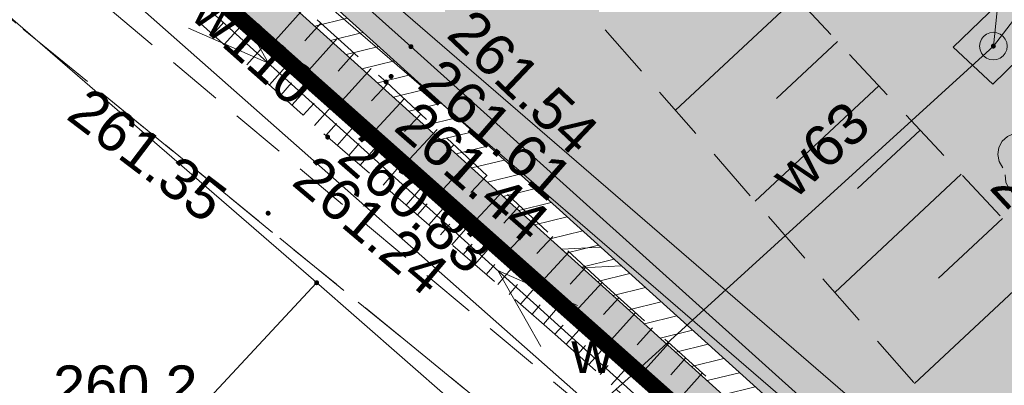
# Model space of a CAD drawing. Header units: metres. Extents: x 7427040 to 7427559, y 5541084 to 5541580.
# Tile 8 of 97: x 7427249.98 to 7427267.83, y 5541290.87 to 5541297.5. Entities that reach past the tile are written whole.
import ezdxf
from ezdxf.enums import TextEntityAlignment as Align

# ---------------------------------------------------------------- set-up
doc = ezdxf.new("R2010")
doc.units = ezdxf.units.M
doc.header["$MEASUREMENT"] = 0
for name, pattern in [('DASHED2', [0.375, 0.25, -0.125]), ('PRZER1-1', [1, 0.5, -0.5]), ('PRZER2-1', [1.5, 1, -0.5]), ('PRZER3-1', [2, 1.5, -0.5]), ('PRZER3-2', [2.5, 1.5, -1])]:
    doc.linetypes.add(name, pattern=pattern)
doc.layers.get('0').update_dxf_attribs({"color": 4})
doc.layers.get('Defpoints').update_dxf_attribs({"lineweight": 0})
for name, color, linetype, lineweight in [('A_granica terenu do wniosku o ULICP', 151, 'DASHED2', 40), ('A_mur oporowy', 2, 'Continuous', 13), ('A_WYMIAROWANIE', 255, 'Continuous', 0), ('E_gn_typ', 1, 'Continuous', 30), ('GESDZI', 7, 'Continuous', 13), ('GESJOB', 7, 'Continuous', 30), ('GESUZY', 96, 'Continuous', 13), ('GSLDSO', 7, 'Continuous', 13), ('GSLKOG', 7, 'Continuous', 30), ('GSPRDL', 96, 'Continuous', 13), ('GSPWPS', 7, 'Continuous', 13), ('GSPWPS_O', 7, 'Continuous', 13), ('GSSKOA', 7, 'Continuous', 13), ('GSSKOD', 7, 'Continuous', 13), ('GSSZSN', 7, 'Continuous', 13), ('GULEPR', 1, 'Continuous', 13), ('GULTPR', 30, 'Continuous', 13), ('GULWPR', 5, 'Continuous', 13), ('GULWPR_O', 5, 'Continuous', 13), ('GUPIWZ', 7, 'Continuous', 13), ('GUPPRZ', 7, 'Continuous', 13), ('GUPPRZ_O', 7, 'Continuous', 13), ('GUPWZA_O', 5, 'Continuous', 13), ('GUSIKP', 7, 'Continuous', 13)]:
    doc.layers.add(name, color=color, linetype=linetype, lineweight=lineweight)
doc.layers.add('A_tereny zielone', color=73, linetype='Continuous', lineweight=13, transparency=0.7)
doc.styles.add('Arial', font='arial.ttf')
doc.styles.add('century gothic', font='GOTHIC.TTF')
doc.styles.add('GN_atrybuty', font='simplex.shx', dxfattribs={"width": 0.8})
doc.dimstyles.new('DUO PZT', dxfattribs={"dimtxt": 0.6, "dimasz": 0.4, "dimexe": 0.4, "dimexo": 0.0625, "dimgap": 0, "dimtad": 0, "dimzin": 1, "dimdsep": 46, "dimtxsty": 'century gothic', "dimblk": 'ARCHTICK', "dimcen": 0.09, "dimclrd": 256, "dimclre": 256, "dimclrt": 7, "dimazin": 0, "dimtfac": 1, "dimtmove": 0, "dimatfit": 3, "dimldrblk": 'ARCHTICK', "dimfxl": 0, "dimtolj": 1, "dimtzin": 1, "dimlwd": 13, "dimarcsym": 0})

# ---------------------------------------------------------------- blocks, each defined once
blk = doc.blocks.new('D_GUPIWZ1_1')
at = {"color": 0, "lineweight": -2, "flags": 128}
blk.add_lwpolyline([(0, 0.25), (0.064705, 0.241481), (0.125, 0.216506), (0.176777, 0.176777), (0.216506, 0.125), (0.241481, 0.064705), (0.25, 0), (0.241481, -0.064705), (0.216506, -0.125), (0.176777, -0.176777), (0.125, -0.216506), (0.064705, -0.241481), (0, -0.25), (-0.064705, -0.241481), (-0.125, -0.216506), (-0.176777, -0.176777), (-0.216506, -0.125), (-0.241481, -0.064705), (-0.25, 0), (-0.241481, 0.064705), (-0.216506, 0.125), (-0.176777, 0.176777), (-0.125, 0.216506), (-0.064705, 0.241481), (0, 0.25)], close=True, dxfattribs=at)
blk = doc.blocks.new('D_GSPRDL1')
at = {"lineweight": -2, "extrusion": (0, 0, -1)}
blk.add_hatch(color=0, dxfattribs=at).paths.add_polyline_path([(0, -0.045), (-0.013906, -0.042798), (-0.02645, -0.036406), (-0.036406, -0.02645), (-0.042798, -0.013906), (-0.045, 0), (-0.042798, 0.013906), (-0.036406, 0.02645), (-0.02645, 0.036406), (-0.013906, 0.042798), (0, 0.045), (0.013906, 0.042798), (0.02645, 0.036406), (0.036406, 0.02645), (0.042798, 0.013906), (0.045, 0), (0.042798, -0.013906), (0.036406, -0.02645), (0.02645, -0.036406), (0.013906, -0.042798)])
at = {"color": 0, "lineweight": -2, "flags": 128}
for points in [[(-0.324277, 0.563333), (-0.240553, 0.662679), (-0.127956, 0.727494), (0, 0.75), (0.127956, 0.727494), (0.240553, 0.662679), (0.324277, 0.563333)], [(-0.635969, -0.134326), (-0.70458, -0.024001), (-0.731429, 0.103115), (-0.713292, 0.231763), (-0.652348, 0.346501), (-0.55591, 0.433559), (-0.435555, 0.482485)], [(0.435555, 0.482485), (0.55591, 0.433559), (0.652348, 0.346501), (0.713292, 0.231763), (0.731429, 0.103115), (0.70458, -0.024001), (0.635969, -0.134326)], [(-0.068773, -0.646351), (-0.194901, -0.677512), (-0.324092, -0.663766), (-0.440839, -0.606763), (-0.531129, -0.513345), (-0.584125, -0.394725), (-0.593465, -0.265141)], [(0.593465, -0.265141), (0.584125, -0.394725), (0.531129, -0.513345), (0.440839, -0.606763), (0.324092, -0.663766), (0.194901, -0.677512), (0.068773, -0.646351)]]:
    blk.add_lwpolyline(points, dxfattribs=at)
blk = doc.blocks.new('D_GUPPRZ1')
at = {"lineweight": -2, "extrusion": (0, 0, -1)}
blk.add_hatch(color=0, dxfattribs=at).paths.add_polyline_path([(0, -0.045), (-0.011647, -0.043467), (-0.0225, -0.038971), (-0.03182, -0.03182), (-0.038971, -0.0225), (-0.043467, -0.011647), (-0.045, 0), (-0.043467, 0.011647), (-0.038971, 0.0225), (-0.03182, 0.03182), (-0.0225, 0.038971), (-0.011647, 0.043467), (0, 0.045), (0.011647, 0.043467), (0.0225, 0.038971), (0.03182, 0.03182), (0.038971, 0.0225), (0.043467, 0.011647), (0.045, 0), (0.043467, -0.011647), (0.038971, -0.0225), (0.03182, -0.03182), (0.0225, -0.038971), (0.011647, -0.043467)])
blk = doc.blocks.new('D_GSPWPS1')
at = {"lineweight": -2, "extrusion": (0, 0, -1)}
blk.add_hatch(color=0, dxfattribs=at).paths.add_polyline_path([(0, -0.045), (-0.011647, -0.043467), (-0.0225, -0.038971), (-0.03182, -0.03182), (-0.038971, -0.0225), (-0.043467, -0.011647), (-0.045, 0), (-0.043467, 0.011647), (-0.038971, 0.0225), (-0.03182, 0.03182), (-0.0225, 0.038971), (-0.011647, 0.043467), (0, 0.045), (0.011647, 0.043467), (0.0225, 0.038971), (0.03182, 0.03182), (0.038971, 0.0225), (0.043467, 0.011647), (0.045, 0), (0.043467, -0.011647), (0.038971, -0.0225), (0.03182, -0.03182), (0.0225, -0.038971), (0.011647, -0.043467)])
blk = doc.blocks.new('D_ODTN_1')
at = {"color": 0, "lineweight": -2, "flags": 128}
for points in [[(-0.5, -0.25), (0, 0.25)], [(0, -0.25), (0.5, 0.25)]]:
    blk.add_lwpolyline(points, dxfattribs=at)
blk = doc.blocks.new('D_KOLO')
at = {"lineweight": -2, "extrusion": (0, 0, -1)}
blk.add_hatch(color=0, dxfattribs=at).paths.add_polyline_path([(0, -0.175), (-0.045293, -0.169037), (-0.0875, -0.151554), (-0.123744, -0.123744), (-0.151554, -0.0875), (-0.169037, -0.045293), (-0.175, 0), (-0.169037, 0.045293), (-0.151554, 0.0875), (-0.123744, 0.123744), (-0.0875, 0.151554), (-0.045293, 0.169037), (0, 0.175), (0.045293, 0.169037), (0.0875, 0.151554), (0.123744, 0.123744), (0.151554, 0.0875), (0.169037, 0.045293), (0.175, 0), (0.169037, -0.045293), (0.151554, -0.0875), (0.123744, -0.123744), (0.0875, -0.151554), (0.045293, -0.169037)])
blk = doc.blocks.new('D_SUEP1')
at = {"color": 0, "lineweight": -2, "flags": 128}
blk.add_lwpolyline([(-0.75, -0.5), (0.75, 0), (-0.75, 0.5)], dxfattribs=at)
blk = doc.blocks.new('SIT-G1 BOISKO')
at = {"layer": 'GESDZI', "color": 252, "linetype": 'Continuous', "lineweight": 13, "flags": 128}
for points in [[(7427365.33, 5541270.24), (7427360.53, 5541265.49), (7427345.01, 5541249.37), (7427332.02, 5541235.75), (7427327.9, 5541231.44), (7427324.78, 5541228.21), (7427320.15, 5541236.27), (7427305.53, 5541250.41), (7427281.57, 5541272.99), (7427247.55, 5541303.23), (7427241.97, 5541307.49), (7427230.33, 5541315.24)], [(7427230.33, 5541315.24), (7427241.97, 5541307.49), (7427247.55, 5541303.23), (7427281.57, 5541272.99), (7427305.53, 5541250.41), (7427320.15, 5541236.27), (7427324.78, 5541228.21), (7427319.61, 5541221.9), (7427311.88, 5541231.94), (7427301.75, 5541241.17), (7427284.57, 5541256.88), (7427256.27, 5541282.47), (7427240.42, 5541296.03), (7427236.08, 5541299.6), (7427224.16, 5541309.39)]]:
    blk.add_lwpolyline(points, dxfattribs=at)
at = {"layer": 'GESJOB', "color": 252, "linetype": 'PRZER3-2', "lineweight": 13}
for points in [[(7427149.017, 5541397.869), (7427149.6, 5541397.01), (7427166.31, 5541376.18), (7427167.99, 5541374.1), (7427172.66, 5541368.39), (7427196.99, 5541343.41), (7427210.43, 5541329.61), (7427230.33, 5541315.24), (7427241.97, 5541307.49), (7427247.55, 5541303.23), (7427281.57, 5541272.99), (7427305.53, 5541250.41), (7427320.15, 5541236.27), (7427324.78, 5541228.21), (7427335.43, 5541208.11), (7427343.296, 5541192.599)], [(7427343.296, 5541192.599), (7427335.43, 5541208.11), (7427324.78, 5541228.21), (7427320.15, 5541236.27), (7427305.53, 5541250.41), (7427281.57, 5541272.99), (7427247.55, 5541303.23), (7427241.97, 5541307.49), (7427230.33, 5541315.24), (7427210.43, 5541329.61), (7427196.99, 5541343.41), (7427172.66, 5541368.39), (7427167.99, 5541374.1), (7427166.31, 5541376.18), (7427149.6, 5541397.01), (7427149.017, 5541397.869)]]:
    blk.add_lwpolyline(points, dxfattribs=at)
at = {"layer": 'GESUZY', "color": 96, "linetype": 'PRZER1-1', "lineweight": 13}
blk.add_lwpolyline([(7427172.66, 5541368.39), (7427206.1, 5541403.07), (7427222.77, 5541419.91), (7427244.15, 5541442.18), (7427252.46, 5541450.31), (7427254.41, 5541453.57), (7427259.22, 5541448.94), (7427268.91, 5541439.64), (7427284.23, 5541424.73), (7427296.48, 5541413.08), (7427315.34, 5541394.75), (7427334.14, 5541376.5), (7427348.33, 5541362.8), (7427354.64, 5541356.58), (7427273.39, 5541280.26), (7427247.55, 5541303.23), (7427241.97, 5541307.49), (7427230.33, 5541315.24), (7427210.43, 5541329.61), (7427196.99, 5541343.41), (7427172.66, 5541368.39)], close=True, dxfattribs=at)
blk.add_lwpolyline([(7427230.33, 5541315.24), (7427241.97, 5541307.49), (7427247.55, 5541303.23), (7427273.39, 5541280.26), (7427281.57, 5541272.99), (7427305.53, 5541250.41), (7427320.15, 5541236.27), (7427324.78, 5541228.21), (7427319.61, 5541221.9), (7427311.88, 5541231.94), (7427301.75, 5541241.17), (7427297.26, 5541245.27), (7427284.57, 5541256.88), (7427256.27, 5541282.47), (7427240.42, 5541296.03), (7427236.08, 5541299.6), (7427224.16, 5541309.39)], dxfattribs=at)
at = {"layer": 'GSLDSO', "color": 252, "linetype": 'Continuous', "lineweight": 13, "flags": 128}
for points in [[(7427314.467, 5541245.186), (7427306.537, 5541252.286), (7427298.936, 5541259.137), (7427296.706, 5541261.087), (7427283.766, 5541272.657), (7427272.306, 5541282.717), (7427256.878, 5541296.656), (7427244.535, 5541307.798), (7427240.116, 5541311.597), (7427230.318, 5541320.515), (7427219.057, 5541330.746), (7427200.876, 5541346.967)], [(7427314.133, 5541244.814), (7427306.203, 5541251.914), (7427298.604, 5541258.763), (7427296.374, 5541260.713), (7427283.434, 5541272.283), (7427271.974, 5541282.343), (7427256.542, 5541296.284), (7427244.205, 5541307.422), (7427239.784, 5541311.223), (7427229.982, 5541320.145), (7427218.723, 5541330.374), (7427200.544, 5541346.593)]]:
    blk.add_lwpolyline(points, dxfattribs=at)
at = {"layer": 'GSLKOG', "color": 252, "linetype": 'Continuous', "lineweight": 13, "flags": 128}
blk.add_lwpolyline([(7427180.22, 5541365.25), (7427182.35, 5541363.35), (7427192.59, 5541354.04), (7427194.13, 5541352.7), (7427200.71, 5541346.78), (7427202.8, 5541345.7), (7427219.27, 5541330.95), (7427230.49, 5541320.85), (7427244.83, 5541307.96), (7427257.07, 5541297.01), (7427266.44, 5541288.58)], dxfattribs=at)
at = {"layer": 'GSSKOA', "color": 252, "linetype": 'PRZER3-1', "lineweight": 13}
blk.add_lwpolyline([(7427228.08, 5541314.4), (7427243.84, 5541302.38), (7427262.7, 5541287.01), (7427277.46, 5541274.11), (7427285.25, 5541267.16), (7427295.94, 5541257.65), (7427310.31, 5541244.33), (7427319.36, 5541234.38), (7427324.06, 5541228.57)], dxfattribs=at)
at = {"layer": 'GSSKOD', "color": 252, "linetype": 'PRZER2-1', "lineweight": 13}
blk.add_lwpolyline([(7427214.8, 5541324.94, -0.890724), (7427229.29, 5541316.12), (7427244.72, 5541303.47), (7427263.56, 5541287.66), (7427278.27, 5541274.66), (7427285.85, 5541267.69), (7427296.35, 5541258), (7427310.66, 5541244.68), (7427310.31, 5541244.33), (7427295.94, 5541257.65), (7427285.25, 5541267.16), (7427277.46, 5541274.11), (7427262.7, 5541287.01), (7427243.84, 5541302.38), (7427228.08, 5541314.4), (7427214.8, 5541324.94)], format="xyb", close=True, dxfattribs=at)
at = {"layer": 'GSSZSN', "color": 252, "linetype": 'PRZER2-1', "lineweight": 13}
for points in [[(7427269.8, 5541291.75), (7427259.11, 5541303.2), (7427250.43, 5541311.1), (7427244.41, 5541316.74), (7427240.8, 5541320.12), (7427236.86, 5541323.17), (7427228.74, 5541329.45), (7427222.52, 5541334.53), (7427206.64, 5541347.44), (7427208.22, 5541352.28), (7427193.65, 5541366.92), (7427191.58, 5541366.66), (7427205.99, 5541352.83), (7427206.63, 5541352.07), (7427204.25, 5541347.05), (7427215.61, 5541338.02), (7427226.76, 5541328.3), (7427239.29, 5541317.74), (7427255.65, 5541302.96), (7427267.49, 5541289.43), (7427269.8, 5541291.75)], [(7427244.21, 5541307.52), (7427256.62, 5541296.37), (7427260.56, 5541292.71), (7427270.54, 5541283.73), (7427269.96, 5541283.23), (7427260, 5541292.1), (7427255.88, 5541295.87), (7427243.7, 5541306.92), (7427244.21, 5541307.52)], [(7427243.7, 5541306.92), (7427243.19, 5541306.43), (7427255.56, 5541295.37), (7427259.68, 5541291.8), (7427269.64, 5541282.82), (7427269.96, 5541283.23), (7427260, 5541292.1), (7427255.88, 5541295.87), (7427243.7, 5541306.92)]]:
    blk.add_lwpolyline(points, close=True, dxfattribs=at)
at = {"layer": 'GSSZSN', "color": 252, "linetype": 'Continuous', "lineweight": 13, "flags": 128}
for points in [[(7427264.054, 5541297.904), (7427261.864, 5541295.859)], [(7427253.274, 5541297.414), (7427253.679, 5541297.867)], [(7427255.131, 5541297.708), (7427254.558, 5541297.07)], [(7427253.478, 5541297.231), (7427253.68, 5541297.457)], [(7427253.683, 5541297.048), (7427254.086, 5541297.498)], [(7427255.435, 5541297.435), (7427255.147, 5541297.115)], [(7427255.738, 5541297.162), (7427255.162, 5541296.521)], [(7427253.888, 5541296.865), (7427254.089, 5541297.089)], [(7427254.093, 5541296.682), (7427254.493, 5541297.129)], [(7427264.803, 5541297.102), (7427263.695, 5541296.068)], [(7427256.042, 5541296.889), (7427255.753, 5541296.568)], [(7427254.298, 5541296.498), (7427254.497, 5541296.721)], [(7427254.503, 5541296.315), (7427254.9, 5541296.759)], [(7427256.346, 5541296.617), (7427255.767, 5541295.973)], [(7427254.708, 5541296.132), (7427254.906, 5541296.353)], [(7427254.913, 5541295.949), (7427255.307, 5541296.39)], [(7427256.649, 5541296.343), (7427256.353, 5541296.025)], [(7427265.552, 5541296.3), (7427263.31, 5541294.207)], [(7427255.118, 5541295.766), (7427255.314, 5541295.985)], [(7427255.322, 5541295.582), (7427255.714, 5541296.02)], [(7427256.948, 5541296.065), (7427256.359, 5541295.432)], [(7427257.247, 5541295.788), (7427256.954, 5541295.472)], [(7427255.527, 5541295.399), (7427255.722, 5541295.617)], [(7427255.735, 5541295.219), (7427256.114, 5541295.656)], [(7427257.546, 5541295.51), (7427256.961, 5541294.88)], [(7427266.3, 5541295.498), (7427265.166, 5541294.44)], [(7427255.942, 5541295.039), (7427256.129, 5541295.255)], [(7427256.15, 5541294.859), (7427256.519, 5541295.285)], [(7427257.845, 5541295.232), (7427257.554, 5541294.918)], [(7427256.358, 5541294.679), (7427256.54, 5541294.889)], [(7427256.565, 5541294.499), (7427256.925, 5541294.914)], [(7427258.144, 5541294.954), (7427257.564, 5541294.329)], [(7427258.443, 5541294.676), (7427258.154, 5541294.365)], [(7427267.049, 5541294.696), (7427264.755, 5541292.555)], [(7427256.773, 5541294.319), (7427256.951, 5541294.523)], [(7427256.981, 5541294.139), (7427257.331, 5541294.543)], [(7427258.742, 5541294.398), (7427258.166, 5541293.778)], [(7427257.189, 5541293.959), (7427257.361, 5541294.158)], [(7427257.396, 5541293.779), (7427257.736, 5541294.171)], [(7427259.041, 5541294.121), (7427258.754, 5541293.812)], [(7427257.604, 5541293.599), (7427257.772, 5541293.792)], [(7427257.812, 5541293.419), (7427258.142, 5541293.8)], [(7427259.341, 5541293.843), (7427258.768, 5541293.227)], [(7427267.798, 5541293.895), (7427266.638, 5541292.812)], [(7427258.019, 5541293.239), (7427258.182, 5541293.427)], [(7427258.227, 5541293.059), (7427258.548, 5541293.429)], [(7427259.64, 5541293.565), (7427259.355, 5541293.258)], [(7427259.939, 5541293.287), (7427259.371, 5541292.676)], [(7427258.435, 5541292.879), (7427258.593, 5541293.061)], [(7427258.643, 5541292.699), (7427258.953, 5541293.058)], [(7427268.546, 5541293.093), (7427266.201, 5541290.903)], [(7427260.238, 5541293.009), (7427259.955, 5541292.705)], [(7427258.85, 5541292.519), (7427259.003, 5541292.696)], [(7427260.537, 5541292.731), (7427259.973, 5541292.125)], [(7427259.058, 5541292.339), (7427259.359, 5541292.686)], [(7427260.84, 5541292.458), (7427260.564, 5541292.151)], [(7427259.266, 5541292.159), (7427259.414, 5541292.33)], [(7427259.473, 5541291.979), (7427259.765, 5541292.315)], [(7427261.143, 5541292.185), (7427260.592, 5541291.573)], [(7427259.681, 5541291.799), (7427259.828, 5541291.961)], [(7427259.885, 5541291.615), (7427260.179, 5541291.941)], [(7427261.447, 5541291.912), (7427261.172, 5541291.606)], [(7427261.75, 5541291.639), (7427261.202, 5541291.03)], [(7427260.089, 5541291.431), (7427260.237, 5541291.594)], [(7427260.293, 5541291.247), (7427260.589, 5541291.575)], [(7427262.054, 5541291.366), (7427261.78, 5541291.062)], [(7427260.498, 5541291.063), (7427260.646, 5541291.228)], [(7427260.702, 5541290.879), (7427261, 5541291.21)], [(7427262.357, 5541291.093), (7427261.812, 5541290.487)]]:
    blk.add_lwpolyline(points, dxfattribs=at)
at = {"layer": 'GULEPR', "color": 1, "linetype": 'Continuous', "lineweight": 13, "flags": 128}
blk.add_lwpolyline([(7427167.465, 5541376.615), (7427192.37, 5541352.47), (7427218.7, 5541328.9), (7427242.8, 5541307.27), (7427270.33, 5541282.39), (7427295.76, 5541259.11), (7427296.495, 5541258.46)], dxfattribs=at)
at = {"layer": 'GULTPR', "color": 30, "linetype": 'Continuous', "lineweight": 13, "flags": 128}
blk.add_lwpolyline([(7427147.925, 5541396.714), (7427160.79, 5541380.08), (7427172.77, 5541365.73), (7427189.7, 5541344.59), (7427199.87, 5541334.94), (7427213.89, 5541323.55), (7427227.66, 5541313.41), (7427237.41, 5541307.29), (7427244.89, 5541301.8), (7427255.3, 5541292.78), (7427280.97, 5541270.3), (7427294.36, 5541257.17), (7427307.47, 5541246.36), (7427319.95, 5541234.27), (7427324.38, 5541225.76), (7427330.33, 5541215.04), (7427332.71, 5541211.01), (7427342.288, 5541191.518)], dxfattribs=at)
at = {"layer": 'GULWPR', "color": 5, "linetype": 'Continuous', "lineweight": 13, "flags": 128}
for points in [[(7427262.33, 5541288.74), (7427251.79, 5541298.05), (7427241.85, 5541305.96), (7427227.24, 5541317.81), (7427216.64, 5541326.49), (7427199.58, 5541341.84), (7427190.52, 5541350.49), (7427183.1, 5541357.58), (7427178.84, 5541360.69), (7427176.86, 5541362.44), (7427171.63, 5541368.56), (7427170.62, 5541370.21), (7427169.94, 5541372.96), (7427168.58, 5541379.03), (7427173.96, 5541393.42), (7427180.85, 5541411.07), (7427181.27, 5541412.2), (7427184.67, 5541415.98), (7427185.48, 5541416.11)], [(7427214.241, 5541289.419), (7427218.173, 5541293.198), (7427224.562, 5541299.348), (7427237.309, 5541311.72), (7427241.509, 5541310.954), (7427286.242, 5541272.332), (7427300.075, 5541260.282), (7427319.751, 5541253.298), (7427326.827, 5541250.899), (7427330.191, 5541249.778), (7427333.326, 5541248.65), (7427348.88, 5541243.944), (7427373.553, 5541269.8), (7427376.071, 5541271.443), (7427397.668, 5541272.639), (7427419.077, 5541273.829)], [(7427214.826, 5541288.872), (7427218.727, 5541292.622), (7427225.118, 5541298.772), (7427237.571, 5541310.86), (7427241.151, 5541310.206), (7427285.718, 5541271.728), (7427299.665, 5541259.578), (7427319.489, 5541252.542), (7427326.573, 5541250.141), (7427329.929, 5541249.022), (7427333.074, 5541247.89), (7427349.12, 5541243.036), (7427374.067, 5541269.18), (7427376.329, 5541270.657), (7427397.712, 5541271.841), (7427418.289, 5541272.984)], [(7427260.4, 5541290.45), (7427261.17, 5541291.14), (7427267.63, 5541297.02), (7427269.62, 5541299.61), (7427282.97, 5541287.32), (7427299.83, 5541272.1), (7427313.58, 5541259.63), (7427342.31, 5541262.06), (7427360.24, 5541280.37), (7427372.08, 5541292.29)]]:
    blk.add_lwpolyline(points, dxfattribs=at)
at = {"layer": 'GUPPRZ_O', "color": 5, "linetype": 'Continuous', "lineweight": 13, "flags": 128}
blk.add_lwpolyline([(7427267.63, 5541297.02), (7427268.04, 5541300.952), (7427271.12, 5541300.952)], dxfattribs=at)
at = {"layer": 'GUPPRZ_O', "color": 30, "linetype": 'Continuous', "lineweight": 13, "flags": 128}
blk.add_lwpolyline([(7427255.36, 5541292.73), (7427253.1, 5541290.307), (7427250.58, 5541290.307)], dxfattribs=at)
at = {"layer": 'GUSIKP', "color": 5, "linetype": 'Continuous', "lineweight": 13, "flags": 128}
blk.add_lwpolyline([(7427267.62, 5541296.33), (7427266.9, 5541297), (7427267.87, 5541297.94), (7427268.56, 5541297.24), (7427267.62, 5541296.33)], close=True, dxfattribs=at)
at = {"layer": 'GSLDSO', "color": 7, "linetype": 'Continuous', "lineweight": 13, "rotation": 137.9042418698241}
blk.add_blockref('D_ODTN_1', (7427260.344, 5541293.187), dxfattribs=at)
blk.add_blockref('D_ODTN_1', (7427260.344, 5541293.187), dxfattribs=at)
at = {"layer": 'GSLKOG', "color": 7, "linetype": 'Continuous', "lineweight": 13, "rotation": 318.0229241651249}
blk.add_blockref('D_KOLO', (7427261.755, 5541292.795), dxfattribs=at)
blk.add_blockref('D_KOLO', (7427261.755, 5541292.795), dxfattribs=at)
at = {"layer": 'GSPRDL', "color": 96, "linetype": 'Continuous', "lineweight": 13}
blk.add_blockref('D_GSPRDL1', (7427268.44, 5541294.95), dxfattribs=at)
at = {"layer": 'GSPWPS', "color": 7, "linetype": 'Continuous', "lineweight": 13}
for p in [(7427257.07, 5541297.01), (7427256.71, 5541296.47), (7427256.62, 5541296.37), (7427255.88, 5541295.87), (7427255.56, 5541295.37), (7427254.48, 5541293.99)]:
    blk.add_blockref('D_GSPWPS1', p, dxfattribs=at)
at = {"layer": 'GULEPR', "color": 1, "linetype": 'Continuous', "lineweight": 13}
for p, rotation in [((7427253.929, 5541297.213), 317.8945739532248), ((7427259.201, 5541292.447), 137.8945739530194)]:
    blk.add_blockref('D_SUEP1', p, dxfattribs=dict(at, rotation=rotation))
at = {"layer": 'GUPIWZ', "color": 7, "linetype": 'Continuous', "lineweight": 13}
blk.add_blockref('D_GUPIWZ1_1', (7427267.63, 5541297.02), dxfattribs=at)
at = {"layer": 'GUPPRZ', "color": 5, "linetype": 'Continuous', "lineweight": 13}
blk.add_blockref('D_GUPPRZ1', (7427267.63, 5541297.02), dxfattribs=at)
at = {"layer": 'GUPPRZ', "color": 30, "linetype": 'Continuous', "lineweight": 13}
blk.add_blockref('D_GUPPRZ1', (7427255.36, 5541292.73), dxfattribs=at)
at = {"layer": 'GSPWPS_O', "color": 252, "linetype": 'Continuous', "lineweight": 13, "style": 'Arial'}
for s, rotation, p in [('261.54', 316.5, (7427257.69, 5541297.202)), ('261.61', 318.9079, (7427257.157, 5541296.287)), ('261.35', 322.7641, (7427250.793, 5541295.719)), ('261.44', 318.9079, (7427256.73, 5541295.514)), ('260.83', 318.9079, (7427255.697, 5541294.951)), ('261.24', 319.7792, (7427254.881, 5541294.523)), ('263.09', 313.034, (7427267.536, 5541294.443))]:
    blk.add_text(s, height=0.75, rotation=rotation, dxfattribs=at).set_placement(p)
at = {"layer": 'GULWPR_O', "color": 5, "linetype": 'Continuous', "lineweight": 13, "style": 'Arial'}
for s, rotation, p in [('w110', 318.4107, (7427253.04, 5541297.55)), ('w63', 42.3088, (7427264.03, 5541294.23))]:
    blk.add_text(s, height=0.75, rotation=rotation, dxfattribs=at).set_placement(p)
at = {"layer": 'GUPPRZ_O', "color": 30, "linetype": 'Continuous', "lineweight": 13, "style": 'Arial'}
blk.add_text('260.2', height=0.75, dxfattribs=at).set_placement((7427250.58, 5541290.48))
at = {"layer": 'GUPWZA_O', "color": 5, "linetype": 'Continuous', "lineweight": 13, "style": 'Arial'}
blk.add_text('w', height=0.75, dxfattribs=at).set_placement((7427259.98, 5541291.09))
blk = doc.blocks.new('_ArchTick')
at = {"color": 0, "linetype": 'ByBlock', "flags": 128}
blk.add_lwpolyline([(-0.5, -0.5), (0.5, 0.5)], dxfattribs=at)
blk = doc.blocks.new('*D165')
at = {"layer": 'A_WYMIAROWANIE'}
for p, q in [((7427279.382, 5541298.473), (7427279.957, 5541297.916)), ((7427267.103, 5541285.789), (7427267.678, 5541285.233))]:
    blk.add_line(p, q, dxfattribs=at)
at = {"layer": 'A_WYMIAROWANIE', "lineweight": 13}
blk.add_line((7427267.391, 5541285.511), (7427279.67, 5541298.195), dxfattribs=at)
at = {"layer": 'Defpoints'}
for p in [(7427279.578, 5541298.283), (7427279.67, 5541298.195), (7427273.185, 5541292.187), (7427267.299, 5541285.6)]:
    blk.add_point(p, dxfattribs=at)
at = {"layer": 'A_WYMIAROWANIE', "lineweight": 13, "xscale": 0.4, "yscale": 0.4, "zscale": 0.4}
for p, rotation in [((7427279.67, 5541298.195), 45.92872994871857), ((7427267.391, 5541285.511), 225.9287299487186)]:
    blk.add_blockref('_ArchTick', p, dxfattribs=dict(at, rotation=rotation))
at = {"layer": 'A_WYMIAROWANIE', "color": 7, "linetype": 'Continuous', "style": 'century gothic'}
blk.add_text('17.65', height=0.6, rotation=45.9287, dxfattribs=at).set_placement((7427272.463, 5541291.462), align=Align.MIDDLE_LEFT)
blk = doc.blocks.new('PZT 1 BOISKO')
at = {"layer": 'A_mur oporowy'}
h = blk.add_hatch(dxfattribs=at)
h.set_pattern_fill('ANSI31', color=256, pattern_type=2)
h.set_pattern_definition([(13.80393, (7427116.40293, 5541359.69487), (-0.0757555, 0.30832994), [])])
h.paths.add_polyline_path([(7427256.542, 5541296.284), (7427271.974, 5541282.343), (7427283.434, 5541272.283), (7427296.374, 5541260.713), (7427298.604, 5541258.763), (7427306.203, 5541251.914), (7427314.133, 5541244.814), (7427314.467, 5541245.186), (7427306.537, 5541252.286), (7427298.936, 5541259.137), (7427296.706, 5541261.087), (7427283.766, 5541272.657), (7427272.306, 5541282.717), (7427256.878, 5541296.656), (7427244.535, 5541307.798), (7427240.116, 5541311.597), (7427230.318, 5541320.515), (7427219.057, 5541330.746), (7427200.876, 5541346.967), (7427200.544, 5541346.593), (7427218.723, 5541330.374), (7427229.982, 5541320.145), (7427239.784, 5541311.223), (7427244.205, 5541307.422)])
at = {"layer": 'A_tereny zielone'}
h = blk.add_hatch(color=256, dxfattribs=at)
h.paths.add_polyline_path([(7427200.71, 5541346.78), (7427200.71, 5541346.78), (7427200.736, 5541346.809)], flags=0)
h.paths.add_polyline_path([(7427314.75, 5541243.25), (7427312.886, 5541243.296), (7427305.53, 5541250.41), (7427281.57, 5541272.99), (7427247.55, 5541303.23), (7427241.97, 5541307.49), (7427230.33, 5541315.24), (7427210.43, 5541329.61), (7427177.975, 5541362.933), (7427178.93, 5541363.93), (7427180.22, 5541365.25), (7427182.35, 5541363.35), (7427184.913, 5541361.02), (7427189.686, 5541356.68), (7427192.59, 5541354.04), (7427194.13, 5541352.7), (7427200.71, 5541346.78), (7427200.544, 5541346.593), (7427218.723, 5541330.374), (7427229.982, 5541320.145), (7427239.784, 5541311.223), (7427244.205, 5541307.422), (7427256.542, 5541296.284), (7427271.974, 5541282.343), (7427283.434, 5541272.283), (7427296.374, 5541260.713), (7427298.604, 5541258.763), (7427306.203, 5541251.914), (7427314.133, 5541244.814), (7427314.467, 5541245.186), (7427306.537, 5541252.286), (7427298.936, 5541259.137), (7427296.706, 5541261.087), (7427283.766, 5541272.657), (7427272.306, 5541282.717), (7427256.878, 5541296.656), (7427244.535, 5541307.798), (7427240.116, 5541311.597), (7427230.318, 5541320.515), (7427219.057, 5541330.746), (7427200.876, 5541346.967), (7427200.736, 5541346.809), (7427205.99, 5541352.83), (7427189.68, 5541367.45), (7427190.38, 5541368.24), (7427189.77, 5541369.07), (7427188.92, 5541368.13), (7427184.92, 5541371.82), (7427184.71, 5541375.16), (7427186.78, 5541377.78), (7427205.72, 5541396.49), (7427217.81, 5541408.93), (7427235.67, 5541427.08), (7427241.49, 5541428.41), (7427249.5, 5541429.45), (7427248.26, 5541428.16), (7427251.32, 5541425.57), (7427252.19, 5541426.68), (7427250.75, 5541427.87), (7427251.26, 5541428.48), (7427255.82, 5541428.46), (7427262.97, 5541421.54), (7427277.72, 5541407.27), (7427277.779, 5541403.101), (7427298.73, 5541382.85), (7427312.44, 5541369.59), (7427328.68, 5541353.98), (7427342.95, 5541340.01), (7427298.49, 5541297.32), (7427325.08, 5541269.7), (7427323.12, 5541267.86), (7427330.09, 5541260.41), (7427328.58, 5541258.61), (7427322.112, 5541252.376), (7427321.745, 5541252.036), (7427321.378, 5541251.695), (7427321.012, 5541251.355), (7427317.72, 5541248.3), (7427319.57, 5541246.44), (7427317.84, 5541244.85), (7427316.18, 5541243.72)], flags=16)
h.paths.add_polyline_path([(7427279.789, 5541298.079), (7427200.756, 5541374.589), (7427248.054, 5541423.446), (7427327.086, 5541346.936)], flags=16)
h.paths.add_polyline_path([(7427211, 5541358.15), (7427208.002, 5541361.208), (7427208.7, 5541361.93), (7427211.709, 5541358.841)], flags=16)
h.paths.add_polyline_path([(7427242.27, 5541322.8), (7427220.96, 5541343.02), (7427222.19, 5541344.44), (7427225.27, 5541344.56), (7427244.9, 5541325.62)], flags=16)
h.paths.add_polyline_path([(7427258.65, 5541312.37), (7427255.62, 5541315.32), (7427256.31, 5541316.03), (7427259.4, 5541313)], flags=16)
h.paths.add_polyline_path([(7427315.454, 5541247.72), (7427315.106, 5541248.08), (7427322.406, 5541255.13), (7427322.754, 5541254.77)], flags=16)
at = {"layer": 'A_granica terenu do wniosku o ULICP', "ltscale": 5, "const_width": 0.3, "flags": 128}
blk.add_lwpolyline([(7427254.41, 5541453.57), (7427252.46, 5541450.31), (7427244.15, 5541442.18), (7427222.77, 5541419.91), (7427206.1, 5541403.07), (7427172.66, 5541368.39), (7427210.43, 5541329.61), (7427230.33, 5541315.24), (7427241.97, 5541307.49), (7427247.55, 5541303.23), (7427281.57, 5541272.99), (7427305.53, 5541250.41), (7427320.15, 5541236.27), (7427324.78, 5541228.21), (7427327.9, 5541231.44), (7427332.02, 5541235.75), (7427345.01, 5541249.37), (7427360.53, 5541265.49), (7427365.33, 5541270.24), (7427367.48, 5541272.62), (7427383.24, 5541290.03), (7427402.05, 5541310.46), (7427396.7, 5541315.71), (7427378.19, 5541333.92), (7427374.211, 5541337.709), (7427366.52, 5541345.04), (7427363.62, 5541347.81), (7427361.29, 5541350.08), (7427358.58, 5541352.7), (7427348.33, 5541362.8), (7427334.14, 5541376.5), (7427315.34, 5541394.75), (7427296.48, 5541413.08), (7427284.23, 5541424.73), (7427268.91, 5541439.64), (7427263.413, 5541444.916), (7427259.22, 5541448.94), (7427254.41, 5541453.57)], dxfattribs=at)
at = {"layer": 'A_mur oporowy', "flags": 128}
blk.add_lwpolyline([(7427239.784, 5541311.223), (7427244.205, 5541307.422), (7427256.542, 5541296.284), (7427256.542, 5541296.284), (7427271.974, 5541282.343), (7427283.434, 5541272.283), (7427296.374, 5541260.713), (7427298.604, 5541258.763), (7427306.203, 5541251.914), (7427314.133, 5541244.814), (7427314.467, 5541245.186), (7427306.537, 5541252.286), (7427298.936, 5541259.137), (7427296.706, 5541261.087), (7427283.766, 5541272.657), (7427272.306, 5541282.717), (7427256.878, 5541296.656), (7427244.535, 5541307.798)], dxfattribs=at)
at = {"layer": 'E_gn_typ', "style": 'GN_atrybuty', "width": 0.9, "flags": 8}
for p in [(7427416.237, 5541237.381), (7427411.812, 5541232.473)]:
    blk.add_attdef('ILOŚĆ_ŻYŁ', text='', height=0.9, rotation=318.0369, dxfattribs=at).set_placement(p, align=Align.MIDDLE_LEFT)
at = {"layer": 'A_WYMIAROWANIE', "lineweight": 13}
dim = blk.add_linear_dim(base=(7427279.67, 5541298.195), p1=(7427267.299, 5541285.6), p2=(7427279.578, 5541298.283), angle=45.9287, dimstyle='DUO PZT', override={"dimlwe": 65535}, dxfattribs=at)
dim.commit()
dim.dimension.update_dxf_attribs({"geometry": '*D165', "text_midpoint": (7427273.185, 5541292.187)})

msp = doc.modelspace()

# ---------------------------------------------------------------- block references
at = {"color": 7, "linetype": 'Continuous', "lineweight": 0}
for name in ['SIT-G1 BOISKO', 'PZT 1 BOISKO']:
    msp.add_blockref(name, (0, 0), dxfattribs=at)

doc.saveas('drawing.dxf')
